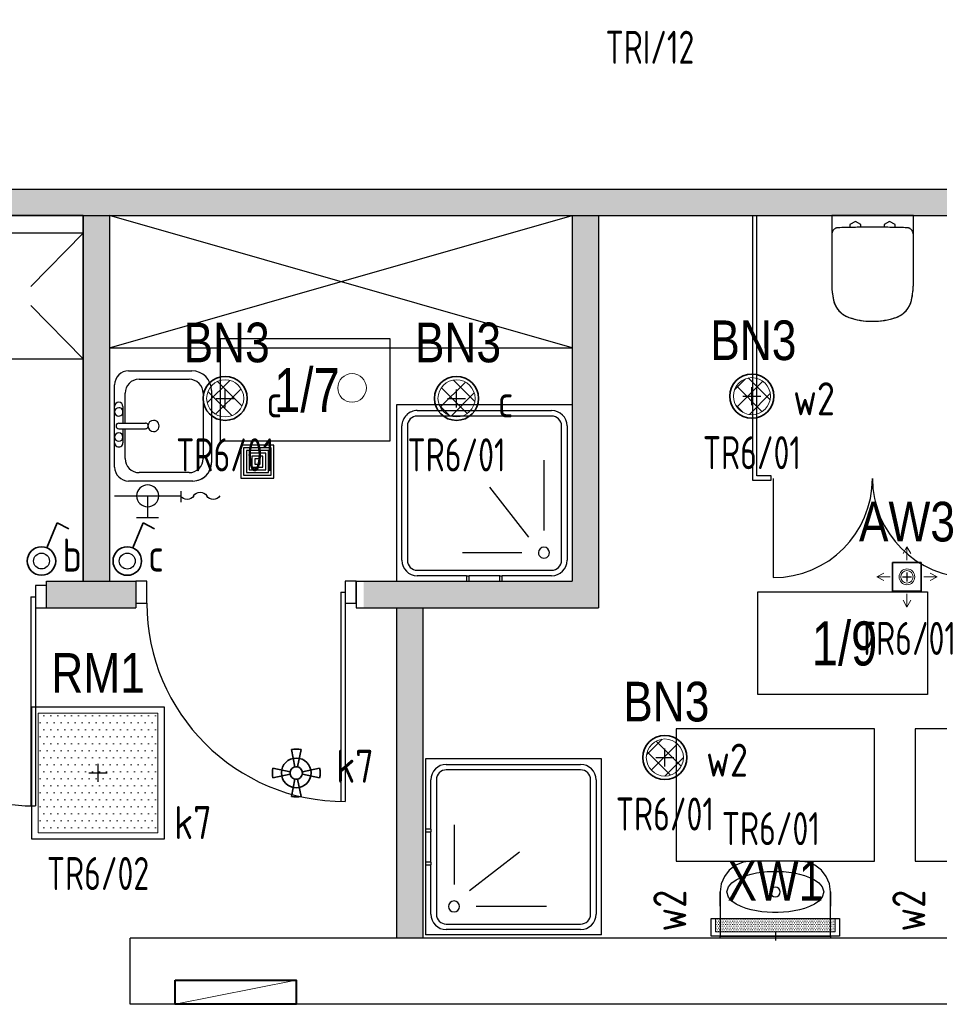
# Model space of a CAD drawing. Header units: millimetres. Extents: x -2994 to 13921, y -9859 to 2415.
# Tile 10 of 47: x 240 to 657, y -1223 to -776. Entities that reach past the tile are written whole.
import ezdxf
from ezdxf.enums import TextEntityAlignment as Align
from ezdxf.lldxf.tags import DXFTag

# ---------------------------------------------------------------- set-up
doc = ezdxf.new("R2010")
doc.units = ezdxf.units.MM
doc.layers.get('DEFPOINTS').update_dxf_attribs({"color": 253, "true_color": 0x828282})
doc.layers.add('_HVAC', color=1, linetype='Continuous')
doc.layers.add('A-DOOR', color=7, linetype='Continuous', lineweight=9, true_color=0x5e5e5e)
doc.layers.add('P-SANR-FIXT', color=7, linetype='Continuous', lineweight=9, true_color=0x5e5e5e)
for name, color, linetype, true_color in [('A_bloki', 7, 'Continuous', 0x5e5e5e), ('A_kreskowanie', 7, 'Continuous', 0x5e5e5e), ('A_opis_pom', 7, 'Continuous', 0x5e5e5e), ('A_podciąg', 7, '300118_49_XR_0034$0$300118_49_XR_0033$0$( Dashed )', 0x5e5e5e), ('A_sc_istn', 253, 'Continuous', 0x828282), ('A_sc_proj', 7, 'Continuous', 0x5e5e5e), ('A_stolarka', 7, 'Continuous', 0x5e5e5e)]:
    doc.layers.add(name, color=color, linetype=linetype, true_color=true_color)
for name, color, linetype, lineweight in [('IE_OŚW_numery_obwodów', 7, 'Continuous', 35), ('IE_OŚW_oprawy awaryjne', 104, 'Continuous', 35), ('IE_OŚW_oprawy podstawowe', 1, 'Continuous', 30), ('IE_OŚW_POD', 1, 'Continuous', 35), ('IE_OŚW_łączniki', 1, 'Continuous', 35), ('IE_OŚW_łączniki nr', 30, 'Continuous', 35), ('IE_OŚW_łączniki_numeracja', 30, 'Continuous', 25), ('IE_SIŁA_Tablice', 202, 'Continuous', 40)]:
    doc.layers.add(name, color=color, linetype=linetype, lineweight=lineweight)
doc.styles.add('el', font='isocpeur.ttf', dxfattribs={"width": 0.8})
doc.styles.add('GENERATED_STYLE_1', font='arial.ttf')
doc.styles.add('Strzałki', font='ic-isocp.shx', dxfattribs={"width": 0.8})
tags = doc.linetypes.add('300118_49_XR_0034$0$300118_49_XR_0033$0$( Dashed )', pattern=[0.75, 0.5, -0.25]).pattern_tags.tags
tags[6:7] = [DXFTag(74, 4), DXFTag(75, 0), DXFTag(340, '0'), DXFTag(46, 1.0), DXFTag(50, 0.0), DXFTag(44, 0.0), DXFTag(45, 0.0)]
tags[4:5] = [DXFTag(74, 4), DXFTag(75, 0), DXFTag(340, '0'), DXFTag(46, 1.0), DXFTag(50, 0.0), DXFTag(44, 0.0), DXFTag(45, 0.0)]

# ---------------------------------------------------------------- blocks, each defined once
blk = doc.blocks.new('jndf')
at = {"layer": 'A_stolarka', "ltscale": 2}
for p, q in [((6685.7, -1555593.7), (6685.7, -1556543.7)), ((6685.7, -1555593.7), (6705.7, -1555593.7)), ((6705.7, -1555593.7), (6705.7, -1556543.7))]:
    blk.add_line(p, q, dxfattribs=at)
for points in [[(5755.7, -1555643.7), (5805.7, -1555643.7), (5805.7, -1555543.7), (5755.7, -1555543.7)], [(6705.7, -1555643.7), (6755.7, -1555643.7), (6755.7, -1555543.7), (6705.7, -1555543.7)]]:
    blk.add_lwpolyline(points, close=True, dxfattribs=at)
blk.add_arc((6705.7, -1555643.7), 900, 180, 270, dxfattribs=at)
blk = doc.blocks.new('Brodzik - 80x80-V10-1 PIĘTRO')
at = {"layer": 'A_bloki'}
for p, q in [((-39.82, -40), (-39.82, 40)), ((40, 40), (-39.82, 40)), ((-30.5, 37.5), (-8.08, 37.5)), ((-8.1, 40), (-8.1, 37.5)), ((-8.1, 37.5), (-8.08, 37.5)), ((-6.9, 37.5), (-8.1, 37.5)), ((-6.92, 37.5), (-6.9, 37.5)), ((-6.92, 37.5), (6.92, 37.5)), ((-6.9, 37.5), (-6.9, 40)), ((6.9, 40), (6.9, 37.5)), ((6.9, 37.5), (6.92, 37.5)), ((8.1, 37.5), (6.9, 37.5)), ((8.08, 37.5), (8.1, 37.5)), ((8.08, 37.5), (30.5, 37.5)), ((8.1, 37.5), (8.1, 40)), ((40, -40), (40, 40)), ((30.5, 35), (-30.5, 35)), ((-37.5, -30.5), (-37.5, 30.5)), ((-35, 30.5), (-35, -30.5)), ((10, 27), (-17, 27)), ((35, -30.5), (35, 30.5)), ((37.5, 30.5), (37.5, -30.5)), ((-2.3, -2.7), (-19.93, 19.93)), ((-27, -15), (-27, 17)), ((-30.5, -35), (30.5, -35)), ((-39.82, -40), (40, -40)), ((30.5, -37.5), (-30.5, -37.5))]:
    blk.add_line(p, q, dxfattribs=at)
for centre, radius, start, end in [((-30.5, 30.5), 7, 90, 180), ((30.5, 30.5), 7, 0, 90), ((-30.5, 30.5), 4.5, 90, 180), ((30.5, 30.5), 4.5, 360, 90), ((-27, 27), 2.5, 360, 180), ((-27, 27), 2.5, 180, 360), ((-30.5, -30.5), 7, 180, 270), ((-30.5, -30.5), 4.5, 180, 270), ((30.5, -30.5), 7, 270, 0), ((30.5, -30.5), 4.5, 270, 0)]:
    blk.add_arc(centre, radius, start, end, dxfattribs=at)
blk = doc.blocks.new('zlew_ 1 komora_ gospodarczy_ 01 - 500 x 440mm-1748953-1 PIĘTRO')
at = {"layer": 'A_bloki'}
for p, q in [((-14.54, 25.99), (18.13, 25.99)), ((-14.54, 25.99), (18.13, 25.99)), ((-13.27, 22.18), (16.41, 22.18)), ((-23.43, -11.66), (-23.43, 17.1)), ((-23.43, -11.66), (-23.43, 17.1)), ((-19.62, -6.9), (-19.62, 15.83)), ((22.76, 15.83), (22.76, -6.9)), ((26.57, 17.55), (26.57, -11.66)), ((26.57, 17.55), (26.57, -11.66)), ((0.3, -16.07), (0.3, -4.04)), ((2.84, -16.07), (2.84, -4.04)), ((0.3, -13.25), (-13.27, -13.25)), ((16.41, -13.25), (2.84, -13.25)), ((-7.32, -14.2), (0.3, -14.2)), ((2.84, -14.2), (9.19, -14.2)), ((20.22, -18.01), (-17.08, -18.01)), ((20.22, -18.01), (-17.08, -18.01)), ((9.19, -18.01), (-7.32, -18.01))]:
    blk.add_line(p, q, dxfattribs=at)
for centre, radius, start, end in [((-14.54, 17.1), 8.89, 90, 180), ((-14.54, 17.1), 8.89, 90, 180), ((18.13, 17.55), 8.44, 0, 90), ((18.13, 17.55), 8.44, 360, 90), ((-13.27, 15.83), 6.35, 90, 180), ((16.41, 15.83), 6.35, 360, 90), ((1.57, -0.32), 2.54, 360, 180), ((1.57, -0.32), 2.54, 180, 0), ((1.57, -4.04), 1.27, 360, 180), ((-13.27, -6.9), 6.35, 180, 270), ((16.41, -6.9), 6.35, 270, 0), ((-17.08, -11.66), 6.35, 180, 270), ((-17.08, -11.66), 6.35, 180, 270), ((20.22, -11.66), 6.35, 270, 0), ((20.22, -11.66), 6.35, 270, 0), ((-7.32, -16.11), 1.91, 90, 270), ((-4.78, -16.11), 1.9, 360, 180), ((-4.78, -16.11), 1.9, 180, 0), ((1.57, -16.07), 1.27, 180, 0), ((6.65, -16.11), 1.9, 0, 180), ((6.65, -16.11), 1.9, 180, 0), ((9.19, -16.11), 1.9, 270, 90)]:
    blk.add_arc(centre, radius, start, end, dxfattribs=at)
blk = doc.blocks.new('kran ze złączką 2d - kran ze złączką 2d-1891425-1 PIĘTRO')
at = {"layer": 'A_bloki'}
for p, q in [((0, 2.18), (0, -2.82)), ((29.99, 0.01), (0, 0)), ((14.99, 0), (15, -10)), ((10, -10), (20, -10))]:
    blk.add_line(p, q, dxfattribs=at)
blk.add_circle((14.99, 0), 5, dxfattribs=at)
for centre, start, end in [((-8.87, -1.79), 31.095, 148.905), ((-2.93, 1.79), 211.095, 328.905), ((-14.81, 1.79), 211.095, 328.905)]:
    blk.add_arc(centre, 3.47, start, end, dxfattribs=at)
blk = doc.blocks.new('Wpust podłogowy - DN 100-1891426-1 PIĘTRO')
at = {"layer": 'A_bloki'}
for p, q in [((7.5, 7.5), (-7.5, 7.5)), ((-7.5, 7.5), (-7.5, -7.5)), ((7.5, 7.5), (-7.5, 7.5)), ((-7.5, 7.5), (-7.5, -7.5)), ((6.25, 6.25), (-6.25, 6.25)), ((-6.25, 6.25), (-6.25, -6.25)), ((5, 5), (-5, 5)), ((-5, 5), (-5, -5)), ((5, -5), (5, 5)), ((6.25, -6.25), (6.25, 6.25)), ((7.5, -7.5), (7.5, 7.5)), ((7.5, -7.5), (7.5, 7.5)), ((3.75, 3.75), (-3.75, 3.75)), ((-3.75, 3.75), (-3.75, -3.75)), ((2.5, 2.5), (-2.5, 2.5)), ((-2.5, 2.5), (-2.5, -2.5)), ((1.25, 1.25), (-1.25, 1.25)), ((-1.25, 1.25), (-1.25, -1.25)), ((1.25, -1.25), (1.25, 1.25)), ((2.5, -2.5), (2.5, 2.5)), ((3.75, -3.75), (3.75, 3.75)), ((-3.75, -3.75), (3.75, -3.75)), ((-2.5, -2.5), (2.5, -2.5)), ((-1.25, -1.25), (1.25, -1.25)), ((-7.5, -7.5), (7.5, -7.5)), ((-7.5, -7.5), (7.5, -7.5)), ((-6.25, -6.25), (6.25, -6.25)), ((-5, -5), (5, -5))]:
    blk.add_line(p, q, dxfattribs=at)
blk = doc.blocks.new('Umywalka toaletowa - 35x50 cm-976482-1 PIĘTRO')
at = {"layer": 'A_bloki'}
for p, q in [((11, 35), (-11, 35)), ((-25, 21), (-25, 1)), ((25, 1), (25, 21)), ((-25, 1), (25, 1))]:
    blk.add_line(p, q, dxfattribs=at)
at = {"layer": 'A_bloki', "flags": 128}
for points in [[(-11, 35), (-14.62, 34.52), (-18, 33.12), (-20.9, 30.9), (-23.12, 28), (-24.52, 24.62), (-25, 21)], [(25, 21), (24.52, 24.62), (23.12, 28), (20.9, 30.9), (18, 33.12), (14.62, 34.52), (11, 35)], [(-22, 21), (-21.32, 23.31), (-19.71, 25.14), (-17.72, 26.53), (-15.53, 27.61), (-13.24, 28.45), (-10.9, 29.11), (-8.5, 29.61), (-6.09, 29.97), (-3.66, 30.2), (-1.22, 30.32), (1.22, 30.32), (3.66, 30.2), (6.09, 29.97), (8.51, 29.61), (10.9, 29.11), (13.24, 28.45), (15.53, 27.61), (17.71, 26.54), (19.72, 25.14), (21.31, 23.31), (22, 21)], [(-25, 14.55), (-25, 15.39), (-25, 17.3), (-25, 19.17), (-25, 21)], [(22, 21), (21.31, 18.69), (19.72, 16.86), (17.71, 15.46), (15.53, 14.39), (13.24, 13.55), (10.9, 12.89), (8.51, 12.39), (6.09, 12.03), (3.66, 11.8), (1.22, 11.68), (-1.22, 11.68), (-3.66, 11.8), (-6.09, 12.03), (-8.5, 12.39), (-10.9, 12.89), (-13.24, 13.55), (-15.53, 14.39), (-17.72, 15.47), (-19.71, 16.86), (-21.32, 18.69), (-22, 21)], [(25, 21), (25, 19.17), (25, 17.3), (25, 15.39), (25, 14.55)], [(-25, 0), (-25, 0.72), (-25, 0.88)], [(25, 0.86), (25, 0.72), (25, 0)]]:
    blk.add_lwpolyline(points, dxfattribs=at)
at = {"layer": 'A_bloki'}
for start, end in [(0, 180), (180, 0)]:
    blk.add_arc((0, 21), 2.19, start, end, dxfattribs=at)
for points in [[(-25, 0), (-25, 0.22), (-25, 0.59), (-25, 0.93), (-25, 1), (-25, 1)], [(25, 1), (25, 1), (25, 0.93), (25, 0.59), (25, 0.22), (25, 0)]]:
    blk.add_open_spline(points, degree=3, dxfattribs=at)
at = {"layer": 'A_podciąg'}
for p, q in [((-45, 95), (-45, 35)), ((45, 95), (-45, 95)), ((45, 35), (45, 95)), ((-45, 35), (-11, 35)), ((11, 35), (45, 35))]:
    blk.add_line(p, q, dxfattribs=at)
blk = doc.blocks.new('BS_WC WISZĄCE 2 - PlumbingFixture_GroheLimited_EuroCeramicFloorstandingWC_39329000_METRIC - 39329000-V9-1 PIĘTRO')
at = {"layer": 'A_bloki'}
for p, q in [((-18.54, 30.72), (-18.54, 8.6)), ((18.54, 8.6), (18.54, 30.72)), ((-18.54, 8.6), (-18.54, 0)), ((-10.24, 5.43), (-10.24, 4.1)), ((-5.26, 4.1), (-5.26, 5.36)), ((5.26, 5.36), (5.26, 4.1)), ((10.24, 4.1), (10.24, 5.43)), ((18.54, 0), (18.54, 8.6)), ((-18.54, 0), (18.54, 0)), ((-10.24, 4.1), (-7.75, 2.67)), ((-7.75, 2.67), (-5.26, 4.1)), ((5.26, 4.1), (7.75, 2.67)), ((7.75, 2.67), (10.24, 4.1))]:
    blk.add_line(p, q, dxfattribs=at)
at = {"layer": 'A_bloki', "flags": 128}
for points in [[(-10.72, 46.24), (-11.12, 46.09), (-11.52, 45.93), (-11.91, 45.75), (-12.29, 45.55), (-12.67, 45.34), (-13.03, 45.12), (-13.39, 44.88), (-13.74, 44.62), (-14.07, 44.36), (-14.4, 44.07), (-14.71, 43.78), (-15.01, 43.48), (-15.3, 43.16), (-15.58, 42.83), (-15.84, 42.49), (-16.09, 42.14), (-16.33, 41.78), (-16.55, 41.41), (-16.75, 41.03), (-16.94, 40.65), (-17.12, 40.26), (-17.28, 39.86), (-17.42, 39.45), (-17.55, 39.04), (-17.66, 38.63), (-17.71, 38.38)], [(-5.51, 47.56), (-6.16, 47.45), (-7.45, 47.18), (-8.73, 46.86), (-9.99, 46.48), (-10.72, 46.24)], [(-0.07, 48.03), (-0.93, 48.02), (-2.25, 47.96), (-3.56, 47.84), (-4.86, 47.67), (-5.36, 47.59)], [(10.72, 46.24), (9.47, 46.64), (8.2, 47), (6.92, 47.3), (5.63, 47.55), (4.32, 47.75), (3.02, 47.89), (1.7, 47.99), (0.39, 48.03), (0.06, 48.03)], [(17.71, 38.38), (17.61, 38.8), (17.5, 39.21), (17.36, 39.62), (17.21, 40.03), (17.05, 40.42), (16.87, 40.81), (16.67, 41.19), (16.46, 41.57), (16.23, 41.93), (15.99, 42.29), (15.74, 42.63), (15.47, 42.97), (15.19, 43.29), (14.89, 43.6), (14.58, 43.91), (14.27, 44.19), (13.94, 44.47), (13.59, 44.73), (13.24, 44.98), (12.88, 45.21), (12.51, 45.43), (12.14, 45.63), (11.75, 45.82), (11.36, 46), (10.96, 46.15), (10.72, 46.24)], [(-17.71, 38.38), (-17.99, 36.98), (-18.21, 35.57), (-18.31, 34.71)], [(18.32, 34.67), (18.29, 35.01), (18.09, 36.42), (17.83, 37.83), (17.71, 38.38)], [(-18.34, 34.48), (-18.38, 34.14), (-18.49, 32.72), (-18.54, 31.29), (-18.54, 30.72)], [(18.54, 30.72), (18.52, 32.15), (18.43, 33.58), (18.34, 34.44)]]:
    blk.add_lwpolyline(points, dxfattribs=at)
at = {"layer": 'A_bloki'}
for centre, radius, start, end in [((-7.22, 36.08), 10.74, 109.0058, 167.6399), ((0, 15.11), 32.92, 70.9942, 109.0058), ((7.22, 36.08), 10.74, 12.3601, 70.9942), ((17.25, 30.72), 35.79, 167.6399, 180), ((-17.25, 30.72), 35.79, 360, 12.3601), ((-15.44, 8.6), 3.1, 180, 214.986), ((15.44, 8.6), 3.1, 325.014, 360)]:
    blk.add_arc(centre, radius, start, end, dxfattribs=at)
for points, knots in [([(-17.98, 6.82), (-17.87, 6.66), (-17.62, 6.36), (-17.24, 6.08), (-16.96, 5.92), (-16.79, 5.84), (-16.66, 5.79), (-16.53, 5.74), (-16.4, 5.69), (-16.27, 5.66), (-16.13, 5.63), (-15.99, 5.6), (-15.8, 5.58), (-15.66, 5.56), (-15.56, 5.56)], [-1, -1, -1, -1, -0.8, -0.6, -0.5, -0.45, -0.4, -0.35, -0.3, -0.25, -0.2, -0.15, -0.1, 0, 0, 0, 0]), ([(15.56, 5.56), (15.7, 5.57), (15.89, 5.58), (16.1, 5.62), (16.23, 5.65), (16.4, 5.69), (16.57, 5.75), (16.7, 5.8), (16.89, 5.88), (17.2, 6.05), (17.62, 6.36), (17.87, 6.66), (17.98, 6.82)], [-1, -1, -1, -1, -0.85, -0.8125, -0.775, -0.7, -0.625, -0.5875, -0.55, -0.4, -0.2, 0, 0, 0, 0])]:
    blk.add_open_spline(points, degree=3, knots=knots, dxfattribs=at)
blk.add_open_spline([(-15.56, 5.56), (-14.52, 5.52), (-12.45, 5.46), (-9.34, 5.4), (-6.23, 5.35), (-3.12, 5.33), (0, 5.33), (3.11, 5.33), (6.23, 5.35), (9.34, 5.4), (12.45, 5.46), (14.52, 5.52), (15.56, 5.56)], degree=3, dxfattribs=at)
blk = doc.blocks.new('Drzwi-dwuskrzydłowe-panelowe - D 80x200 OŚCIEŻNICA-1 DRZWI-5-976485-1 PIĘTRO')
at = {"layer": 'A_bloki'}
for p, q in [((-45, 0), (-45, -45)), ((45, 0), (45, -45))]:
    blk.add_line(p, q, dxfattribs=at)
for centre, start, end in [((-45, 0), 270, 0), ((45, 0), 180, 270)]:
    blk.add_arc(centre, 45, start, end, dxfattribs=at)
blk = doc.blocks.new('A$C25567243')
at = {"layer": 'IE_OŚW_oprawy podstawowe', "lineweight": 5, "ltscale": 8}
h = blk.add_hatch(dxfattribs=at)
h.set_pattern_fill('ANSI37', color=256, scale=2, style=0)
h.paths.add_polyline_path([(-8.42, 0, 1), (8.42, 0, 1)])
at = {"layer": 'DEFPOINTS', "color": 251}
for p, q in [((0, 0), (0, 4.1)), ((-4.1, 0), (0, 0)), ((0, -4.1), (0, 0)), ((0, 0), (4.1, 0))]:
    blk.add_line(p, q, dxfattribs=at)
at = {"layer": 'IE_OŚW_POD', "ltscale": 5000}
blk.add_circle((0, 0), 10, dxfattribs=at)
at = {"layer": 'IE_OŚW_POD', "lineweight": 20, "ltscale": 5000}
blk.add_circle((0, 0), 8.42, dxfattribs=at)
at = {"layer": 'IE_OŚW_oprawy podstawowe', "style": 'GENERATED_STYLE_1', "width": 0.8}
blk.add_attdef('OZNA', text='', height=18, dxfattribs=at).set_placement((0.66, 10.98), align=Align.BOTTOM_CENTER)
blk = doc.blocks.new('A$C2E7F67DD')
at = {"layer": 'DEFPOINTS'}
for p, q in [((-2.05, 0), (0, 0)), ((0, 2.05), (0, 0)), ((0, 0), (0, -2.05)), ((0, 0), (2.05, 0))]:
    blk.add_line(p, q, dxfattribs=at)
at = {"layer": 'IE_OŚW_oprawy awaryjne', "lineweight": 15}
for p, q in [((-1.72, 10.58), (0, 13.7)), ((0, 7.64), (0, 13.7)), ((1.72, 10.58), (0, 13.7)), ((-10.57, 1.72), (-13.69, 0)), ((-7.64, 0), (-13.69, 0)), ((-10.57, -1.72), (-13.69, 0)), ((10.58, 1.72), (13.7, 0)), ((7.64, 0), (13.7, 0)), ((10.58, -1.72), (13.7, 0)), ((0, -7.64), (0, -13.69)), ((-1.72, -10.57), (0, -13.69)), ((1.72, -10.57), (0, -13.69))]:
    blk.add_line(p, q, dxfattribs=at)
at = {"layer": 'IE_OŚW_oprawy awaryjne'}
for p, q in [((-6.5, 6.5), (6.5, 6.5)), ((-6.5, -6.5), (-6.5, 6.5)), ((6.5, 6.5), (6.5, -6.5)), ((6.5, -6.5), (-6.5, -6.5))]:
    blk.add_line(p, q, dxfattribs=at)
at = {"layer": 'IE_OŚW_oprawy awaryjne', "lineweight": 18}
for radius in [3.57, 2.81]:
    blk.add_circle((0, 0), radius, dxfattribs=at)
at = {"layer": 'IE_OŚW_oprawy awaryjne', "style": 'GENERATED_STYLE_1', "width": 0.8}
blk.add_attdef('OZNA', text='', height=12, dxfattribs=at).set_placement((0, 10.67), align=Align.BOTTOM_CENTER)
blk = doc.blocks.new('A$C30DD1EED')
at = {"layer": 'IE_OŚW_oprawy podstawowe', "lineweight": 5, "ltscale": 8}
h = blk.add_hatch(dxfattribs=at)
h.set_pattern_fill('DOTS', color=256, scale=2, style=0)
h.paths.add_polyline_path([(27.21, 27.11), (-27.21, 27.11), (-27.21, -27.11), (27.21, -27.11)])
at = {"layer": 'DEFPOINTS', "color": 251}
for p, q in [((-4.1, 0), (0, 0)), ((0, 0), (0, 4.1)), ((0, -4.1), (0, 0)), ((0, 0), (4.1, 0))]:
    blk.add_line(p, q, dxfattribs=at)
at = {"layer": 'IE_OŚW_oprawy podstawowe', "ltscale": 4}
for p, q in [((-30, 30), (30, 30)), ((-30, -30), (-30, 30)), ((30, 30), (30, -30)), ((30, -30), (-30, -30))]:
    blk.add_line(p, q, dxfattribs=at)
at = {"layer": 'IE_OŚW_oprawy podstawowe', "lineweight": 18, "ltscale": 4}
for p, q in [((-27.21, 27.11), (-27.21, -27.11)), ((-27.21, 27.11), (27.21, 27.11)), ((27.21, 27.11), (27.21, -27.11)), ((-27.21, -27.11), (27.21, -27.11))]:
    blk.add_line(p, q, dxfattribs=at)
at = {"layer": 'IE_OŚW_oprawy podstawowe', "style": 'GENERATED_STYLE_1', "width": 0.8}
blk.add_attdef('OZNA', text='', height=18, dxfattribs=at).set_placement((0, 31), align=Align.BOTTOM_CENTER)
blk = doc.blocks.new('A$C27F146DE')
at = {"layer": 'IE_OŚW_oprawy podstawowe', "lineweight": 5, "ltscale": 5}
h = blk.add_hatch(dxfattribs=at)
h.set_pattern_fill('DOTS', color=256, scale=0.5)
h.set_pattern_definition([(0, (-17046.9293, -12070.0093), (0.396875, 0.79375), [0, -0.79375])])
h.paths.add_polyline_path([(-27.1, 1.87), (27.1, 1.87), (27.1, 8), (-27.1, 8)])
at = {"layer": 'DEFPOINTS', "color": 251}
for p, q in [((-2.05, 0), (0, 0)), ((0, 2.05), (0, 0)), ((0, 0), (0, -2.05)), ((0, 0), (2.05, 0))]:
    blk.add_line(p, q, dxfattribs=at)
at = {"layer": 'IE_OŚW_oprawy podstawowe'}
blk.add_lwpolyline([(29.1, 8), (-29.1, 8), (-29.1, 0), (29.1, 0)], close=True, dxfattribs=at)
at = {"layer": 'IE_OŚW_oprawy podstawowe', "lineweight": 20}
blk.add_lwpolyline([(27.1, 8), (-27.1, 8), (-27.1, 1.87), (27.1, 1.87)], close=True, dxfattribs=at)
at = {"layer": 'IE_OŚW_oprawy podstawowe', "style": 'GENERATED_STYLE_1', "width": 0.8}
blk.add_attdef('OZNA', text='', height=18, dxfattribs=at).set_placement((0, 9), align=Align.BOTTOM_CENTER)
blk = doc.blocks.new('E_czujka ruchu_360 IP20')
at = {"layer": 'IE_OŚW_łączniki'}
for p, q in [((-0.58, 2.77), (-2.21, 10.62)), ((0.58, 2.77), (2.21, 10.62)), ((-2.77, 0.58), (-10.62, 2.21)), ((2.77, 0.58), (10.62, 2.21)), ((-2.77, -0.58), (-10.62, -2.21)), ((-0.58, -2.77), (-2.21, -10.62)), ((0.58, -2.77), (2.21, -10.62)), ((2.77, -0.58), (10.62, -2.21))]:
    blk.add_line(p, q, dxfattribs=at)
for radius in [6.73, 2.83, 2.83]:
    blk.add_circle((0, 0), radius, dxfattribs=at)
for start, end in [(78.239, 101.761), (168.239, 191.761), (348.239, 11.761), (258.239, 281.761)]:
    blk.add_arc((0, 0), 10.85, start, end, dxfattribs=at)
at = {"layer": 'IE_OŚW_łączniki_numeracja', "style": 'el', "width": 0.8}
blk.add_attdef('A', text='', height=15, dxfattribs=at).set_placement((12.74, 0), align=Align.MIDDLE_LEFT)
blk = doc.blocks.new('A$C00EF74C4')
at = {"layer": '_HVAC', "color": 7, "lineweight": 9, "ltscale": 2}
blk.add_circle((-5834.6, -382.5), 65, dxfattribs=at)
blk = doc.blocks.new('E_łącznik_1-bieg_IP44')
at = {"layer": 'IE_OŚW_łączniki', "linetype": 'Continuous'}
for p, q in [((2.49, 5.98), (7.18, 17.34)), ((7.18, 17.34), (12.42, 14.68))]:
    blk.add_line(p, q, dxfattribs=at)
blk.add_circle((0, 0), 6.47, dxfattribs=at)
blk.add_circle((0, 0), 6.47, dxfattribs=at)
at = {"layer": 'IE_OŚW_łączniki', "linetype": 'Continuous', "lineweight": 25}
blk.add_circle((0, 0), 3.61, dxfattribs=at)
at = {"layer": 'IE_OŚW_łączniki_numeracja', "style": 'el', "width": 0.8}
for tag, p in [('3.ŚRODEK', (3.18, 22.34)), ('2.PRAWO', (9.47, -4.81))]:
    blk.add_attdef(tag, p, '', height=15, dxfattribs=at)
blk.add_attdef('1.LEWO', text='', height=15, dxfattribs=at).set_placement((-9.47, -4.81), align=Align.RIGHT)

msp = doc.modelspace()

# ---------------------------------------------------------------- hatches: boundary and pattern name
at = {"layer": 'A_kreskowanie', "ltscale": 2}
h = msp.add_hatch(color=256, dxfattribs=at)
h.dxf.hatch_style = 1
h.paths.add_polyline_path([(7.843, -865.1), (-4.157, -865.1), (-4.157, -1001.1), (7.843, -1001.1)])
h.paths.add_polyline_path([(152.04, -1033.1), (152.04, -1031.1), (7.843, -1031.1), (7.843, -1043.1), (152.04, -1043.1)])
h.paths.add_polyline_path([(140.04, -1043.1), (128.04, -1043.1), (128.04, -1053.1), (140.04, -1053.1)])
h.paths.add_polyline_path([(292.719, -1031.1), (252.04, -1031.1), (252.04, -1043.1), (292.719, -1043.1)])
h.paths.add_polyline_path([(280.719, -865.1), (268.719, -865.1), (268.719, -873.1), (268.719, -930.1), (268.719, -1031.1), (280.719, -1031.1)])
h.paths.add_polyline_path([(502.756, -865.1), (490.756, -865.1), (490.756, -1031.1), (410.931, -1031.1), (396.04, -1031.1), (396.04, -1043.1), (502.756, -1043.1)])
h.paths.add_polyline_path([(422.931, -1043.1), (410.931, -1043.1), (410.931, -1193.1), (422.931, -1193.1)])
h.paths.add_polyline_path([(140.04, -1153.546), (128.04, -1153.546), (128.04, -1193.1), (140.04, -1193.1)])
h.paths.add_polyline_path([(7.843, -1013.1), (-4.157, -1013.1), (-4.157, -1193.1), (7.843, -1193.1)])
h.paths.add_polyline_path([(-130.522, -1193.1), (-211.926, -1193.1), (-211.926, -1203.1), (-206.926, -1203.1), (-206.926, -1213.1, 0.0278424), (-206.368, -1223.1), (-130.522, -1223.1)])
h.paths.add_polyline_path([(-206.926, -1213.1), (-211.926, -1213.1), (-211.926, -1223.1), (-206.368, -1223.1, -0.0278424)], flags=17)
h.paths.add_polyline_path([(-206.926, -1203.1), (-211.926, -1203.1), (-211.926, -1213.1), (-206.926, -1213.1)], flags=17)
h.paths.add_polyline_path([(-223.96, -1505.1), (-263.96, -1505.1), (-263.96, -1605.1), (-223.96, -1605.1)])
h.paths.add_polyline_path([(-213.367, -1605.1), (-223.96, -1605.1), (-223.96, -1617.1), (-213.367, -1617.1)])
h.paths.add_polyline_path([(-204.46, -1605.1), (-213.367, -1605.1), (-213.367, -1617.1), (-204.46, -1617.1)])
h.paths.add_polyline_path([(85.04, -1605.1), (-64.46, -1605.1), (-64.46, -1617.1), (85.04, -1617.1)])
h.paths.add_polyline_path([(97.04, -1595.1), (85.04, -1595.1), (85.04, -1803.1), (97.04, -1803.1)])
h.paths.add_polyline_path([(399.04, -1363.1), (387.04, -1363.1), (97.04, -1363.1), (97.04, -1375.1), (387.04, -1375.1), (387.04, -1803.1), (399.04, -1803.1)])
h.paths.add_polyline_path([(1276.04, -853.1), (396.04, -853.1), (396.04, -865.1), (1276.04, -865.1)])
h.paths.add_polyline_path([(874.571, -865.1), (862.571, -865.1), (862.571, -1193.1), (874.571, -1193.1)])
h.paths.add_polyline_path([(1086.04, -865.1), (1074.04, -865.1), (1074.04, -1193.1), (1086.04, -1193.1)])
h.paths.add_polyline_path([(-432.96, -633.1), (-444.96, -633.1), (-444.96, -1053.1), (-432.96, -1053.1)])
h = msp.add_hatch(color=256, dxfattribs=at)
h.dxf.hatch_style = 1
h.paths.add_polyline_path([(192.04, -853.1), (-223.96, -853.1), (-223.96, -865.1), (85.04, -865.1), (192.04, -865.1)])
h.paths.add_polyline_path([(204.04, -853.1), (192.04, -853.1), (192.04, -865.1), (204.04, -865.1)])
h.paths.add_polyline_path([(384.04, -853.1), (204.04, -853.1), (204.04, -865.1), (247.04, -865.1), (268.719, -865.1), (384.04, -865.1)])
h.paths.add_polyline_path([(396.04, -853.1), (384.04, -853.1), (384.04, -865.1), (396.04, -865.1)])
h.paths.add_polyline_path([(7.843, -1001.1), (-4.157, -1001.1), (-4.157, -1013.1), (7.843, -1013.1)])

# ---------------------------------------------------------------- linework, layer by layer
at = {"layer": 'A_bloki', "linetype": 'Continuous'}
for p, q in [((280.719, -925.1), (490.756, -865.1)), ((490.756, -925.1), (280.719, -865.1)), ((244.93, -897.314), (268.719, -873.1)), ((268.719, -930.1), (244.93, -905.886))]:
    msp.add_line(p, q, dxfattribs=at)
for points in [[(268.719, -930.1), (268.719, -865.1), (212.719, -865.1), (212.719, -930.1)], [(268.719, -865.1), (268.719, -873.1), (212.719, -873.1), (212.719, -865.1)]]:
    msp.add_lwpolyline(points, close=True, dxfattribs=at)
msp.add_lwpolyline([(280.719, -925.1), (490.756, -925.1)], dxfattribs=at)
at = {"layer": 'A_opis_pom', "ltscale": 2}
for points in [[(331.025, -920.971), (407.918, -920.971), (407.918, -967.513), (331.025, -967.513)], [(575.121, -1035.946), (652.013, -1035.946), (652.013, -1082.488), (575.121, -1082.488)]]:
    msp.add_lwpolyline(points, close=True, dxfattribs=at)
at = {"layer": 'A_sc_istn'}
for points in [[(748.118, -1193.1), (290.04, -1193.1)], [(748.118, -1223.1), (290.04, -1223.1)]]:
    msp.add_lwpolyline(points, dxfattribs=at)
at = {"layer": 'A_sc_proj', "ltscale": 2}
for p, q in [((85.04, -865.1), (247.04, -865.1)), ((268.719, -865.1), (268.719, -1031.1)), ((268.719, -1031.1), (268.719, -865.1)), ((280.719, -865.1), (280.719, -1031.1)), ((490.756, -865.1), (490.756, -1031.1)), ((502.756, -865.1), (502.756, -1043.1)), ((502.756, -865.1), (502.756, -1043.1)), ((252.04, -1031.1), (292.719, -1031.1)), ((392.719, -1031.1), (490.756, -1031.1)), ((252.04, -1043.1), (292.719, -1043.1)), ((392.719, -1043.1), (502.756, -1043.1)), ((410.931, -1043.1), (410.931, -1193.1)), ((422.931, -1043.1), (422.931, -1193.1)), ((422.931, -1043.1), (422.931, -1193.1))]:
    msp.add_line(p, q, dxfattribs=at)
at = {"layer": 'A_sc_proj', "ltscale": 16}
for p, q in [((252.04, -1043.1), (252.04, -1031.1)), ((292.719, -1031.1), (292.719, -1043.1)), ((392.719, -1031.1), (392.719, -1043.1)), ((290.04, -1223.1), (290.04, -1193.1))]:
    msp.add_line(p, q, dxfattribs=at)
at = {"layer": 'A_sc_proj', "ltscale": 2}
for points in [[(-223.96, -853.1), (1276.04, -853.1)], [(-223.96, -865.1), (1276.04, -865.1)]]:
    msp.add_lwpolyline(points, dxfattribs=at)
at = {"layer": 'A_sc_proj'}
msp.add_lwpolyline([(572.618, -865.1), (572.618, -985.283), (581.08, -985.283), (581.08, -983.283), (574.618, -983.283), (574.618, -865.1)], dxfattribs=at)
at = {"layer": 'IE_SIŁA_Tablice', "lineweight": 15}
msp.add_line((310.497, -1223.1), (365.497, -1212.1), dxfattribs=at)
at = {"layer": 'IE_SIŁA_Tablice'}
msp.add_lwpolyline([(310.497, -1212.1), (365.497, -1212.1), (365.497, -1223.1), (310.497, -1223.1)], close=True, dxfattribs=at)

# ---------------------------------------------------------------- block references
at = {"layer": 'A-DOOR'}
msp.add_blockref('Drzwi-dwuskrzydłowe-panelowe - D 80x200 OŚCIEŻNICA-1 DRZWI-5-976485-1 PIĘTRO', (627.08, -984.444), dxfattribs=at)
at = {"layer": 'A_bloki'}
for name, p, rotation in [('BS_WC WISZĄCE 2 - PlumbingFixture_GroheLimited_EuroCeramicFloorstandingWC_39329000_METRIC - 39329000-V9-1 PIĘTRO', (627.118, -865.1), 180), ('Brodzik - 80x80-V10-1 PIĘTRO', (464.111, -1151.702), 90)]:
    msp.add_blockref(name, p, dxfattribs=dict(at, rotation=rotation))
at = {"layer": 'A_bloki', "linetype": 'Continuous'}
for name, p, rotation in [('zlew_ 1 komora_ gospodarczy_ 01 - 500 x 440mm-1748953-1 PIĘTRO', (301.032, -959.033), 270.0000000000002), ('Brodzik - 80x80-V10-1 PIĘTRO', (450.931, -991.1), 180), ('Wpust podłogowy - DN 100-1891426-1 PIĘTRO', (347.865, -976.762), 89.99999999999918)]:
    msp.add_blockref(name, p, dxfattribs=dict(at, rotation=rotation))
at = {"layer": 'A_bloki', "linetype": 'Continuous', "xscale": -1}
msp.add_blockref('kran ze złączką 2d - kran ze złączką 2d-1891425-1 PIĘTRO', (313.017, -992.332), dxfattribs=at)
at = {"layer": 'A_stolarka', "xscale": 0.1, "yscale": 0.1, "zscale": 0.1}
for p in [(-282.855, 154523.275), (-423.533, 154521.275)]:
    msp.add_blockref('jndf', p, dxfattribs=at)
at = {"layer": 'IE_OŚW_oprawy awaryjne'}
ref = msp.add_blockref('A$C2E7F67DD', (642.751, -1029.1), dxfattribs=at)
ref.add_attrib('OZNA', 'AW3', dxfattribs={"height": 18, "style": 'GENERATED_STYLE_1', "width": 0.8}).set_placement((642.751, -1018.428), align=Align.BOTTOM_CENTER)
at = {"layer": 'IE_OŚW_oprawy podstawowe'}
for p in [(438.247, -948.1), (572.352, -947.1), (532.841, -1111.1)]:
    msp.add_blockref('A$C25567243', p, dxfattribs=at).add_auto_attribs({'OZNA': 'BN3'})
at = {"layer": 'IE_OŚW_oprawy podstawowe', "ltscale": 0.5}
msp.add_blockref('A$C30DD1EED', (275.486, -1118.1), dxfattribs=at).add_auto_attribs({'OZNA': 'RM1'})
at = {"layer": 'IE_OŚW_oprawy podstawowe'}
ref = msp.add_blockref('A$C27F146DE', (582.994, -1192.1), dxfattribs=dict(at, xscale=-1))
ref.add_attrib('OZNA', 'XW1', dxfattribs={"height": 18, "style": 'GENERATED_STYLE_1', "width": 0.8}).set_placement((582.995, -1181.419), align=Align.BOTTOM_CENTER)
at = {"layer": 'IE_OŚW_łączniki'}
ref = msp.add_blockref('E_łącznik_1-bieg_IP44', (249.824, -1021.914), dxfattribs=at)
ref.add_attrib('2.PRAWO', 'b', (259.298, -1026.723), dxfattribs={"layer": 'IE_OŚW_łączniki_numeracja', "height": 15, "style": 'el', "width": 0.8})
ref = msp.add_blockref('E_łącznik_1-bieg_IP44', (288.772, -1021.927), dxfattribs=at)
ref.add_attrib('2.PRAWO', 'c', (298.247, -1026.736), dxfattribs={"layer": 'IE_OŚW_łączniki_numeracja', "height": 15, "style": 'el', "width": 0.8})
ref = msp.add_blockref('E_czujka ruchu_360 IP20', (365.486, -1118.1), dxfattribs=at)
ref.add_attrib('A', 'k7', dxfattribs={"layer": 'IE_OŚW_łączniki_numeracja', "height": 15, "style": 'el', "width": 0.8}).set_placement((383.629, -1115.044, -305), align=Align.MIDDLE_LEFT)
at = {"layer": 'P-SANR-FIXT'}
for p in [(582.994, -1193.1), (691.494, -1193.1)]:
    msp.add_blockref('Umywalka toaletowa - 35x50 cm-976482-1 PIĘTRO', p, dxfattribs=at)

# ---------------------------------------------------------------- texts
at = {"layer": 'IE_OŚW_numery_obwodów', "color": 7, "lineweight": 25, "style": 'el', "width": 0.7}
for s, p in [('TRI/12', (526.04, -788.717)), ('TR6/01', (333.228, -973.717)), ('TR6/01', (438.247, -973.717)), ('TR6/01', (572.352, -972.717)), ('TR6/01', (532.841, -1136.717)), ('TR6/01', (580.948, -1143.342)), ('TR6/02', (275.486, -1163.717))]:
    msp.add_text(s, height=15, dxfattribs=at).set_placement(p, align=Align.MIDDLE)
at = {"layer": 'IE_OŚW_łączniki nr', "lineweight": 25, "style": 'el', "width": 0.8}
for s, p in [('w2', (591.104, -955.78)), ('c', (456.999, -956.78)), ('w2', (551.593, -1119.78)), ('k7', (310.056, -1148.1))]:
    msp.add_text(s, height=15, dxfattribs=at).set_placement(p)
for p in [(542.592, -1190.079), (651.092, -1190.079)]:
    msp.add_text('w2', height=15, rotation=90, dxfattribs=at).set_placement(p)

# ---------------------------------------------------------------- next in the draw order: texts
at = {"layer": 'A_opis_pom', "char_height": 20, "attachment_point": 5, "style": 'Strzałki', "bg_fill": 3, "box_fill_scale": 1.2, "bg_fill_color": 256, "bg_fill_transparency": 10554628}
for s, insert in [('1/7', (370.324, -944.487)), ('1/9', (614.419, -1059.462))]:
    msp.add_mtext(s, dxfattribs=dict(at, insert=insert))

# ---------------------------------------------------------------- next in the draw order: block references
at = {"layer": 'IE_OŚW_oprawy podstawowe'}
msp.add_blockref('A$C25567243', (333.228, -948.1), dxfattribs=at).add_auto_attribs({'OZNA': 'BN3'})
at = {"layer": 'IE_OŚW_oprawy podstawowe', "linetype": '300118_49_XR_0034$0$300118_49_XR_0033$0$( Dashed )', "xscale": 0.1, "yscale": 0.1, "zscale": 0.1}
msp.add_blockref('A$C00EF74C4', (974.306, -905.1), dxfattribs=at)

# ---------------------------------------------------------------- next in the draw order: texts
at = {"layer": 'IE_OŚW_numery_obwodów', "color": 7, "lineweight": 25, "style": 'el', "width": 0.7}
msp.add_text('TR6/01', height=15, dxfattribs=at).set_placement((642.751, -1057.011), align=Align.MIDDLE)
at = {"layer": 'IE_OŚW_łączniki nr', "lineweight": 25, "style": 'el', "width": 0.8}
msp.add_text('c', height=15, dxfattribs=at).set_placement((351.98, -956.78))

doc.saveas('drawing.dxf')
